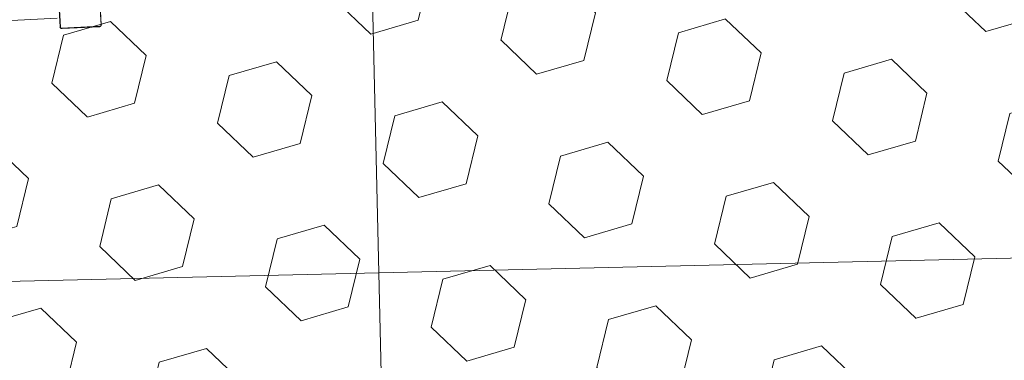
# Model space of a CAD drawing. Header units: millimetres. Extents: x 2943 to 3105, y 1618 to 1828.
# Tile 28 of 81: x 3007.851 to 3009.756, y 1760.979 to 1761.639. Entities that reach past the tile are written whole.
import ezdxf

# ---------------------------------------------------------------- set-up
doc = ezdxf.new("R2010")
doc.units = ezdxf.units.MM
doc.linetypes.add('1.4_0.7', pattern=[2.1, 1.4, -0.7])
for name, color, linetype, lineweight in [('1 poly easy', 76, '1.4_0.7', 9), ('1_naw mat', 251, 'Continuous', 5), ('1_urządzenie', 7, 'Continuous', 9), ('wymiary', 7, 'Continuous', 9)]:
    doc.layers.add(name, color=color, linetype=linetype, lineweight=lineweight)
picture_1 = doc.add_image_def('image1.jpg', size_in_pixel=(9921, 7015))

msp = doc.modelspace()

# ---------------------------------------------------------------- hatches: boundary and pattern name
at = {"layer": '1 poly easy'}
h = msp.add_hatch(dxfattribs=at)
h.set_pattern_fill('HEX', color=256, scale=0.03, angle=-43.6733)
h.set_pattern_definition([(316.3266854, (-370.3121, 1244.69912), (0.113924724, 0.119326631), [0.09525, -0.1905]), (76.3266854, (-370.3121, 1244.69912), (-0.1603022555, 0.0389983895), [0.09525, -0.1905]), (16.3266854, (-370.2432, 1244.63335), (-0.046377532, 0.15832502), [0.09525, -0.1905])])
h.paths.add_polyline_path([(3012.9516, 1765.2524), (3013.0911, 1759.254), (3004.0935, 1759.0448), (3003.9541, 1765.0432)])

# ---------------------------------------------------------------- linework, layer by layer
at = {"layer": '1_naw mat'}
for points in [[(3010.0454, 1761.1838), (3008.5458, 1761.1489), (3008.5226, 1762.1486), (3010.0222, 1762.1835)], [(3008.5458, 1761.1489), (3007.0462, 1761.114), (3007.023, 1762.1138), (3008.5226, 1762.1486)], [(3010.0687, 1760.184), (3008.5691, 1760.1492), (3008.5458, 1761.1489), (3010.0454, 1761.1838)], [(3008.5691, 1760.1492), (3007.0695, 1760.1143), (3007.0462, 1761.114), (3008.5458, 1761.1489)]]:
    msp.add_lwpolyline(points, close=True, dxfattribs=at)
at = {"layer": '1_urządzenie', "linetype": 'Continuous'}
for p, q in [((3008.0082, 1761.6284), (3008.0043, 1761.7028)), ((3008.005, 1761.7016), (3008.0088, 1761.6297)), ((3007.9289, 1761.6255), (3007.9251, 1761.6974)), ((3007.9258, 1761.6987), (3007.9297, 1761.6243)), ((3007.7408, 1761.6327), (3007.9235, 1761.6423)), ((3007.9318, 1761.6224), (3008.0062, 1761.6263)), ((3008.005, 1761.6255), (3007.9331, 1761.6217))]:
    msp.add_line(p, q, dxfattribs=at)
for centre, start, end in [((3007.9304, 1761.6256), 184.6206, 239.4983), ((3008.0049, 1761.627), 274.6206, 329.4983), ((3008.0073, 1761.6297), 306.5114, 1.3891), ((3007.9331, 1761.6233), 216.5114, 271.3891)]:
    msp.add_arc(centre, 0.00154, start, end, dxfattribs=at)
for points, knots in [([(3007.9331, 1761.6217), (3007.933, 1761.6217), (3007.9327, 1761.6217), (3007.9323, 1761.6218), (3007.9318, 1761.6219), (3007.9314, 1761.622), (3007.931, 1761.6222), (3007.9308, 1761.6224), (3007.9305, 1761.6225), (3007.9303, 1761.6227), (3007.9301, 1761.6229), (3007.9298, 1761.6231), (3007.9296, 1761.6234), (3007.9295, 1761.6237), (3007.9293, 1761.624), (3007.9292, 1761.6243), (3007.9291, 1761.6246), (3007.929, 1761.6249), (3007.9289, 1761.6252), (3007.9289, 1761.6254), (3007.9289, 1761.6255)], [0, 0, 0, 0, 0.071127, 0.142958, 0.220441, 0.299448, 0.351971, 0.405225, 0.4471, 0.489427, 0.531632, 0.574316, 0.62812, 0.682791, 0.731145, 0.77996, 0.833942, 0.888372, 0.944016, 1, 1, 1, 1]), ([(3007.9297, 1761.6243), (3007.9297, 1761.6243), (3007.9297, 1761.6242), (3007.9297, 1761.624), (3007.9297, 1761.6239), (3007.9298, 1761.6238), (3007.9298, 1761.6237), (3007.9299, 1761.6235), (3007.9299, 1761.6234), (3007.93, 1761.6233), (3007.9301, 1761.6232), (3007.9302, 1761.6231), (3007.9303, 1761.623), (3007.9304, 1761.6229), (3007.9305, 1761.6228), (3007.9306, 1761.6227), (3007.9307, 1761.6226), (3007.9308, 1761.6226), (3007.9308, 1761.6226), (3007.9309, 1761.6225), (3007.9311, 1761.6225), (3007.9312, 1761.6224), (3007.9313, 1761.6224), (3007.9314, 1761.6224), (3007.9315, 1761.6224), (3007.9316, 1761.6224), (3007.9317, 1761.6224), (3007.9318, 1761.6224), (3007.9318, 1761.6224)], [0, 0, 0, 0, 0.060585, 0.121368, 0.183, 0.214013, 0.2451, 0.292733, 0.340892, 0.364698, 0.413046, 0.437729, 0.486173, 0.508682, 0.543692, 0.579675, 0.603371, 0.627261, 0.651393, 0.675825, 0.715431, 0.755354, 0.796013, 0.836842, 0.877431, 0.918113, 0.959026, 1, 1, 1, 1]), ([(3008.0088, 1761.6297), (3008.0088, 1761.6296), (3008.0088, 1761.6293), (3008.0088, 1761.6289), (3008.0087, 1761.6284), (3008.0085, 1761.628), (3008.0083, 1761.6276), (3008.0082, 1761.6274), (3008.008, 1761.6271), (3008.0078, 1761.6269), (3008.0076, 1761.6267), (3008.0074, 1761.6265), (3008.0071, 1761.6262), (3008.0068, 1761.6261), (3008.0065, 1761.6259), (3008.0063, 1761.6258), (3008.006, 1761.6257), (3008.0056, 1761.6256), (3008.0053, 1761.6255), (3008.0051, 1761.6255), (3008.005, 1761.6255)], [0, 0, 0, 0, 0.071127, 0.142958, 0.220441, 0.299448, 0.351971, 0.405225, 0.4471, 0.489427, 0.531632, 0.574316, 0.62812, 0.682791, 0.731145, 0.77996, 0.833942, 0.888372, 0.944016, 1, 1, 1, 1]), ([(3008.0062, 1761.6263), (3008.0064, 1761.6263), (3008.0067, 1761.6263), (3008.0071, 1761.6265), (3008.0074, 1761.6267), (3008.0077, 1761.627), (3008.0079, 1761.6272), (3008.0081, 1761.6276), (3008.0082, 1761.628), (3008.0082, 1761.6283), (3008.0082, 1761.6284)], [0, 0, 0, 0, 0.244996, 0.340931, 0.437639, 0.508581, 0.579548, 0.675598, 0.836538, 1, 1, 1, 1])]:
    msp.add_open_spline(points, degree=3, knots=knots, dxfattribs=at)

# ---------------------------------------------------------------- pictures from other files: only their frames are drawn
at = {"layer": 'wymiary'}
image = msp.add_image(picture_1, insert=(3104.8897, 1618.2605), size_in_units=(209.9945, 148.4842), rotation=90, dxfattribs=dict(at, fade=54))
image.dxf.flags = 7

doc.saveas('drawing.dxf')
